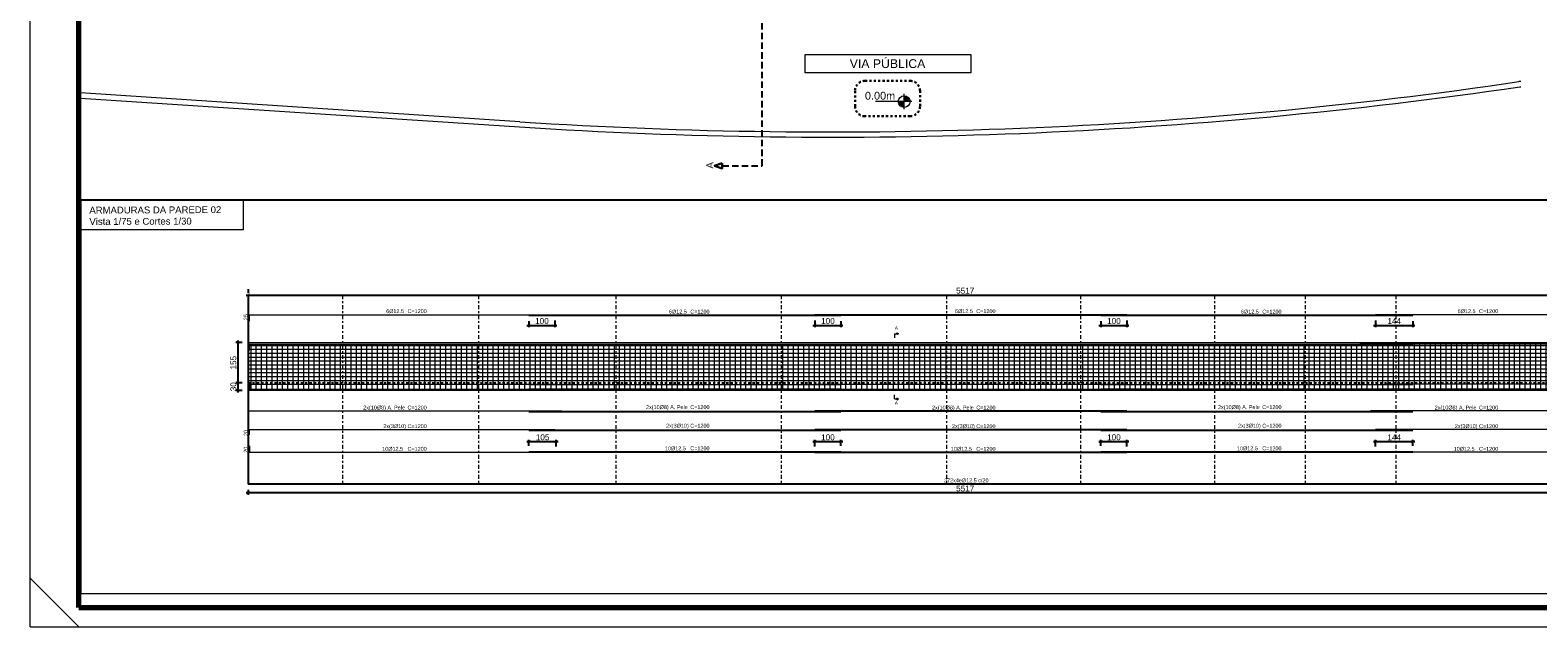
# Model space of a CAD drawing. Header units: millimetres. Extents: x 83 to 471, y -739 to 93.
# Tile 108 of 185: x 94 to 171, y -363 to -332. Entities that reach past the tile are written whole.
import ezdxf
from ezdxf.enums import TextEntityAlignment as Align

# ---------------------------------------------------------------- set-up
doc = ezdxf.new("R2010")
doc.units = ezdxf.units.MM
for name, pattern in [('CYPE_RAYA', [0.225, 0.1125, -0.1125]), ('CYPE_RAYAPUNTO', [0.4125, 0.2025, -0.105, 0, -0.105]), ('TRAZO_INTERIOR_VIGA', [0.375, 0.25, -0.125])]:
    doc.linetypes.add(name, pattern=pattern)
for name, color, linetype, lineweight in [('__MAGNUS.Cota', 30, 'Continuous', 9), ('__MAGNUS.Margem', 7, 'Continuous', 70), ('__MAGNUS.Selo', 7, 'Continuous', 30), ('A-FLOR', 7, 'Continuous', 9), ('ARM_TRANSVERSAL_Ø8', 7, 'Continuous', 9), ('COTA', 7, 'Continuous', 20), ('COTAS', 250, 'Continuous', 5), ('ELE_ARM_TRANS_TXT_EST', 7, 'Continuous', 9), ('ELE_COT_COT_ANCORAGENS', 7, 'Continuous', 9), ('ELE_COT_COT_LIN_APOIOS', 7, 'CYPE_RAYAPUNTO', 9), ('ELE_REF_LINHAS_MARCAS_PLANTA', 7, 'Continuous', 9), ('ELE_REF_MARCAS_PLANTA', 7, 'Continuous', 9), ('OT_SEC_LAJE', 7, 'Continuous', 20), ('PECA_COMPLETA', 7, 'Continuous', 0), ('POR_ARM_LONG_ARM_TEXTOS', 7, 'Continuous', 9), ('POR_ARM_LONG_TXT_COMP', 7, 'Continuous', 9), ('SAP_DIMENSION_Y_ARM', 7, 'Continuous', 0)]:
    doc.layers.add(name, color=color, linetype=linetype, lineweight=lineweight)
doc.layers.add('PGCR_Arq_TEXTO', color=7, linetype='Continuous')
doc.layers.add('RAMPA', color=253, linetype='Continuous')
doc.styles.add('Arial', font='arial.ttf')
doc.styles.add('Arial Narrow', font='ARIALN.TTF')
doc.dimstyles.new('Copy of UM_75.000000', dxfattribs={"dimtxt": 0.3, "dimasz": 0.15, "dimexe": 0.1, "dimexo": 0.3, "dimgap": 0.07, "dimtad": 1, "dimdec": 0, "dimlfac": 75, "dimzin": 0, "dimdsep": 46, "dimtxsty": 'Arial', "dimblk": 'DOT', "dimcen": 0.09, "dimdle": 0.1, "dimclrd": 30, "dimclre": 30, "dimclrt": 7, "dimadec": 1, "dimazin": 2, "dimtfac": 1, "dimtdec": 0, "dimtofl": 0, "dimtmove": 0, "dimatfit": 3, "dimldrblk": 'DOT', "dimfxl": 1, "dimtolj": 1, "dimarcsym": 0})

# ---------------------------------------------------------------- blocks, each defined once
blk = doc.blocks.new('*U1863')
at = {"layer": '__MAGNUS.Margem', "lineweight": 9}
for p, q in [((-1005.92, -12.28), (-1005.92, 828.72)), ((-1005.92, 12.72), (-980.92, -12.28)), ((-1005.92, -12.28), (183.08, -12.28))]:
    blk.add_line(p, q, dxfattribs=at)
at = {"layer": '__MAGNUS.Margem', "linetype": 'Continuous'}
for q in [(-980.92, 818.72), (173.08, -2.28)]:
    blk.add_line((-980.92, -2.28), q, dxfattribs=at)
at = {"layer": '__MAGNUS.Selo', "style": 'Arial Narrow', "width": 1}
for tag, height, p in [('PROPRIETÁRIO', 3.4, (17.21, 48.91)), ('EDIFICAÇÃORESIDENCIAL', 3.4, (17.21, 40.61)), ('ESTRUTURAL', 3.4, (17.8, 20.69)), ('ANTEPROJETO', 2.43, (111.69, 13.5)), ('INDICADA', 2.43, (111.53, 8)), ('ARQ01/01', 5.5, (139.44, 9.5))]:
    blk.add_attdef(tag, text='', height=height, dxfattribs=at).set_placement(p, align=Align.MIDDLE_LEFT)
at = {"layer": '__MAGNUS.Selo', "lineweight": 30, "flags": 104}
for tag, p in [('ENDEREÇODAOBRA', (17.21, 33.54)), ('ENDEREÇODAOBRA', (17.21, 27.87)), ('TÍTULO', (17.21, 10.8))]:
    blk.add_attdef(tag, text='', height=3.4, dxfattribs=at).set_placement(p, align=Align.MIDDLE_LEFT)
blk = doc.blocks.new('ililil')
at = {"layer": 'COTA', "linetype": 'ByBlock'}
h = blk.add_hatch(color=1, dxfattribs=at)
h.dxf.hatch_style = 1
h.paths.add_polyline_path([(0.1125, 0), (0, 0), (0, -0.1125, 0.414213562), (0.1125, 0)])
h.paths.add_polyline_path([(0, 0), (0, 0.1125, 0.414213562), (-0.1125, 0), (0, 0)])
at = {"layer": 'COTA', "color": 1}
for p, q in [((0.14625, 0), (-0.14625, 0)), ((0, 0.14625), (0, -0.551175))]:
    blk.add_line(p, q, dxfattribs=at)
at = {"layer": 'COTA', "color": 1, "linetype": 'ByBlock'}
blk.add_circle((0, 0), 0.1125, dxfattribs=at)
blk = doc.blocks.new('_ARCHTICK')
at = {"color": 0, "linetype": 'ByBlock', "const_width": 0.15}
blk.add_lwpolyline([(-0.5, -0.5), (0.5, 0.5)], dxfattribs=at)
blk = doc.blocks.new('*D2546')
at = {"layer": 'COTAS', "lineweight": -2}
for p, q in [((105.112, -345.606), (178.867, -345.606)), ((105.212, -345.306), (105.212, -345.506)), ((178.767, -345.306), (178.767, -345.506))]:
    blk.add_line(p, q, dxfattribs=at)
at = {"layer": 'Defpoints', "color": 0}
for p in [(105.212, -345.606), (178.767, -345.606), (178.767, -345.606)]:
    blk.add_point(p, dxfattribs=at)
at = {"layer": 'COTAS', "linetype": 'ByBlock', "lineweight": -2, "xscale": 0.15, "yscale": 0.15, "zscale": 0.15, "rotation": 180}
blk.add_blockref('_ARCHTICK', (105.212, -345.606), dxfattribs=at)
at = {"layer": 'COTAS', "linetype": 'ByBlock', "lineweight": -2, "xscale": 0.15, "yscale": 0.15, "zscale": 0.15}
blk.add_blockref('_ARCHTICK', (178.767, -345.606), dxfattribs=at)
at = {"layer": 'COTAS', "color": 7, "insert": (141.989, -345.383), "char_height": 0.3, "attachment_point": 5, "style": 'Arial'}
blk.add_mtext('\\A1;5517', dxfattribs=at)
blk = doc.blocks.new('_DOT')
at = {"layer": '__MAGNUS.Cota', "linetype": 'ByBlock'}
blk.add_line((-0.5, 0), (-1, 0), dxfattribs=at)
at = {"layer": '__MAGNUS.Cota', "linetype": 'ByBlock', "const_width": 0.5}
blk.add_lwpolyline([(-0.25, 0, 1), (0.25, 0, 1)], format="xyb", close=True, dxfattribs=at)
blk = doc.blocks.new('DOT')
at = {"color": 0, "linetype": 'ByBlock'}
blk.add_line((-0.5, 0), (-1, 0), dxfattribs=at)
at = {"color": 0, "linetype": 'ByBlock', "const_width": 0.5}
blk.add_lwpolyline([(-0.25, 0, 1), (0.25, 0, 1)], format="xyb", close=True, dxfattribs=at)
blk = doc.blocks.new('*D2547')
at = {"layer": 'COTAS', "lineweight": -2}
for p, q in [((104.912, -348.041), (104.581, -348.041)), ((104.681, -347.941), (104.681, -350.208)), ((104.912, -350.108), (104.581, -350.108))]:
    blk.add_line(p, q, dxfattribs=at)
at = {"layer": 'Defpoints', "color": 0}
for p in [(105.212, -348.041), (104.681, -350.108), (105.212, -350.108)]:
    blk.add_point(p, dxfattribs=at)
at = {"layer": 'COTAS', "linetype": 'ByBlock', "lineweight": -2, "xscale": 0.15, "yscale": 0.15, "zscale": 0.15}
for p, rotation in [((104.681, -348.041), 90), ((104.681, -350.108), 270)]:
    blk.add_blockref('_ARCHTICK', p, dxfattribs=dict(at, rotation=rotation))
at = {"layer": 'COTAS', "color": 7, "insert": (104.458, -349.074), "char_height": 0.3, "attachment_point": 5, "rotation": 90, "style": 'Arial'}
blk.add_mtext('\\A1;155', dxfattribs=at)
blk = doc.blocks.new('*D2548')
at = {"layer": 'COTAS', "lineweight": -2}
for p, q in [((104.912, -350.108), (104.581, -350.108)), ((104.681, -350.008), (104.681, -350.608)), ((104.912, -350.508), (104.581, -350.508))]:
    blk.add_line(p, q, dxfattribs=at)
at = {"layer": 'Defpoints', "color": 0}
for p in [(105.212, -350.108), (104.681, -350.508), (105.212, -350.508)]:
    blk.add_point(p, dxfattribs=at)
at = {"layer": 'COTAS', "linetype": 'ByBlock', "lineweight": -2, "xscale": 0.15, "yscale": 0.15, "zscale": 0.15}
for p, rotation in [((104.681, -350.108), 90), ((104.681, -350.508), 270)]:
    blk.add_blockref('_ARCHTICK', p, dxfattribs=dict(at, rotation=rotation))
at = {"layer": 'COTAS', "color": 7, "insert": (104.458, -350.308), "char_height": 0.3, "attachment_point": 5, "rotation": 90, "style": 'Arial'}
blk.add_mtext('\\A1;30', dxfattribs=at)
blk = doc.blocks.new('*D2570')
at = {"layer": 'COTAS', "lineweight": -2}
for p, q in [((119.516, -347.159), (121.049, -347.159)), ((119.616, -346.942), (119.616, -347.259)), ((120.949, -346.918), (120.949, -347.259))]:
    blk.add_line(p, q, dxfattribs=at)
at = {"layer": 'Defpoints', "color": 0}
for p in [(119.616, -346.642), (120.949, -346.618), (120.949, -347.159)]:
    blk.add_point(p, dxfattribs=at)
at = {"layer": 'COTAS', "linetype": 'ByBlock', "lineweight": -2, "xscale": 0.15, "yscale": 0.15, "zscale": 0.15, "rotation": 180}
blk.add_blockref('_ARCHTICK', (119.616, -347.159), dxfattribs=at)
at = {"layer": 'COTAS', "linetype": 'ByBlock', "lineweight": -2, "xscale": 0.15, "yscale": 0.15, "zscale": 0.15}
blk.add_blockref('_ARCHTICK', (120.949, -347.159), dxfattribs=at)
at = {"layer": 'COTAS', "color": 7, "insert": (120.282, -346.936), "char_height": 0.3, "attachment_point": 5, "style": 'Arial'}
blk.add_mtext('\\A1;100', dxfattribs=at)
blk = doc.blocks.new('*D2571')
at = {"layer": 'COTAS', "lineweight": -2}
for p, q in [((134.182, -347.159), (135.716, -347.159)), ((134.282, -346.918), (134.282, -347.259)), ((135.616, -346.942), (135.616, -347.259))]:
    blk.add_line(p, q, dxfattribs=at)
at = {"layer": 'Defpoints', "color": 0}
for p in [(134.282, -346.618), (135.616, -346.642), (135.616, -347.159)]:
    blk.add_point(p, dxfattribs=at)
at = {"layer": 'COTAS', "linetype": 'ByBlock', "lineweight": -2, "xscale": 0.15, "yscale": 0.15, "zscale": 0.15, "rotation": 180}
blk.add_blockref('_ARCHTICK', (134.282, -347.159), dxfattribs=at)
at = {"layer": 'COTAS', "linetype": 'ByBlock', "lineweight": -2, "xscale": 0.15, "yscale": 0.15, "zscale": 0.15}
blk.add_blockref('_ARCHTICK', (135.616, -347.159), dxfattribs=at)
at = {"layer": 'COTAS', "color": 7, "insert": (134.949, -346.936), "char_height": 0.3, "attachment_point": 5, "style": 'Arial'}
blk.add_mtext('\\A1;100', dxfattribs=at)
blk = doc.blocks.new('*D2572')
at = {"layer": 'COTAS', "lineweight": -2}
for p, q in [((148.849, -347.159), (150.382, -347.159)), ((148.949, -346.942), (148.949, -347.259)), ((150.282, -346.918), (150.282, -347.259))]:
    blk.add_line(p, q, dxfattribs=at)
at = {"layer": 'Defpoints', "color": 0}
for p in [(148.949, -346.642), (150.282, -346.618), (150.282, -347.159)]:
    blk.add_point(p, dxfattribs=at)
at = {"layer": 'COTAS', "linetype": 'ByBlock', "lineweight": -2, "xscale": 0.15, "yscale": 0.15, "zscale": 0.15, "rotation": 180}
blk.add_blockref('_ARCHTICK', (148.949, -347.159), dxfattribs=at)
at = {"layer": 'COTAS', "linetype": 'ByBlock', "lineweight": -2, "xscale": 0.15, "yscale": 0.15, "zscale": 0.15}
blk.add_blockref('_ARCHTICK', (150.282, -347.159), dxfattribs=at)
at = {"layer": 'COTAS', "color": 7, "insert": (149.616, -346.936), "char_height": 0.3, "attachment_point": 5, "style": 'Arial'}
blk.add_mtext('\\A1;100', dxfattribs=at)
blk = doc.blocks.new('*D2573')
at = {"layer": 'COTAS', "lineweight": -2}
for p, q in [((162.935, -347.159), (165.049, -347.159)), ((163.035, -346.918), (163.035, -347.259)), ((164.949, -346.942), (164.949, -347.259))]:
    blk.add_line(p, q, dxfattribs=at)
at = {"layer": 'Defpoints', "color": 0}
for p in [(163.035, -346.618), (164.949, -346.642), (164.949, -347.159)]:
    blk.add_point(p, dxfattribs=at)
at = {"layer": 'COTAS', "linetype": 'ByBlock', "lineweight": -2, "xscale": 0.15, "yscale": 0.15, "zscale": 0.15, "rotation": 180}
blk.add_blockref('_ARCHTICK', (163.035, -347.159), dxfattribs=at)
at = {"layer": 'COTAS', "linetype": 'ByBlock', "lineweight": -2, "xscale": 0.15, "yscale": 0.15, "zscale": 0.15}
blk.add_blockref('_ARCHTICK', (164.949, -347.159), dxfattribs=at)
at = {"layer": 'COTAS', "color": 7, "insert": (163.992, -346.939), "char_height": 0.3, "attachment_point": 5, "style": 'Arial'}
blk.add_mtext('\\A1;144', dxfattribs=at)
blk = doc.blocks.new('*D2574')
at = {"layer": 'COTAS', "lineweight": -2}
for p, q in [((119.516, -353.122), (121.121, -353.122)), ((119.616, -353.339), (119.616, -353.022)), ((121.021, -353.363), (121.021, -353.022))]:
    blk.add_line(p, q, dxfattribs=at)
at = {"layer": 'Defpoints', "color": 0}
for p in [(121.021, -353.122), (119.616, -353.639), (121.021, -353.663)]:
    blk.add_point(p, dxfattribs=at)
at = {"layer": 'COTAS', "linetype": 'ByBlock', "lineweight": -2, "xscale": 0.15, "yscale": 0.15, "zscale": 0.15, "rotation": 180}
blk.add_blockref('_ARCHTICK', (119.616, -353.122), dxfattribs=at)
at = {"layer": 'COTAS', "linetype": 'ByBlock', "lineweight": -2, "xscale": 0.15, "yscale": 0.15, "zscale": 0.15}
blk.add_blockref('_ARCHTICK', (121.021, -353.122), dxfattribs=at)
at = {"layer": 'COTAS', "color": 7, "insert": (120.318, -352.899), "char_height": 0.3, "attachment_point": 5, "style": 'Arial'}
blk.add_mtext('\\A1;105', dxfattribs=at)
blk = doc.blocks.new('*D2575')
at = {"layer": 'COTAS', "lineweight": -2}
for p, q in [((134.182, -353.122), (135.716, -353.122)), ((134.282, -353.363), (134.282, -353.022)), ((135.616, -353.339), (135.616, -353.022))]:
    blk.add_line(p, q, dxfattribs=at)
at = {"layer": 'Defpoints', "color": 0}
for p in [(135.616, -353.122), (134.282, -353.663), (135.616, -353.639)]:
    blk.add_point(p, dxfattribs=at)
at = {"layer": 'COTAS', "linetype": 'ByBlock', "lineweight": -2, "xscale": 0.15, "yscale": 0.15, "zscale": 0.15, "rotation": 180}
blk.add_blockref('_ARCHTICK', (134.282, -353.122), dxfattribs=at)
at = {"layer": 'COTAS', "linetype": 'ByBlock', "lineweight": -2, "xscale": 0.15, "yscale": 0.15, "zscale": 0.15}
blk.add_blockref('_ARCHTICK', (135.616, -353.122), dxfattribs=at)
at = {"layer": 'COTAS', "color": 7, "insert": (134.949, -352.899), "char_height": 0.3, "attachment_point": 5, "style": 'Arial'}
blk.add_mtext('\\A1;100', dxfattribs=at)
blk = doc.blocks.new('*D2576')
at = {"layer": 'COTAS', "lineweight": -2}
for p, q in [((148.849, -353.122), (150.382, -353.122)), ((148.949, -353.339), (148.949, -353.022)), ((150.282, -353.363), (150.282, -353.022))]:
    blk.add_line(p, q, dxfattribs=at)
at = {"layer": 'Defpoints', "color": 0}
for p in [(150.282, -353.122), (148.949, -353.639), (150.282, -353.663)]:
    blk.add_point(p, dxfattribs=at)
at = {"layer": 'COTAS', "linetype": 'ByBlock', "lineweight": -2, "xscale": 0.15, "yscale": 0.15, "zscale": 0.15, "rotation": 180}
blk.add_blockref('_ARCHTICK', (148.949, -353.122), dxfattribs=at)
at = {"layer": 'COTAS', "linetype": 'ByBlock', "lineweight": -2, "xscale": 0.15, "yscale": 0.15, "zscale": 0.15}
blk.add_blockref('_ARCHTICK', (150.282, -353.122), dxfattribs=at)
at = {"layer": 'COTAS', "color": 7, "insert": (149.616, -352.899), "char_height": 0.3, "attachment_point": 5, "style": 'Arial'}
blk.add_mtext('\\A1;100', dxfattribs=at)
blk = doc.blocks.new('*D2577')
at = {"layer": 'COTAS', "lineweight": -2}
for p, q in [((162.931, -353.122), (165.049, -353.122)), ((163.031, -353.363), (163.031, -353.022)), ((164.949, -353.339), (164.949, -353.022))]:
    blk.add_line(p, q, dxfattribs=at)
at = {"layer": 'Defpoints', "color": 0}
for p in [(164.949, -353.122), (163.031, -353.663), (164.949, -353.639)]:
    blk.add_point(p, dxfattribs=at)
at = {"layer": 'COTAS', "linetype": 'ByBlock', "lineweight": -2, "xscale": 0.15, "yscale": 0.15, "zscale": 0.15, "rotation": 180}
blk.add_blockref('_ARCHTICK', (163.031, -353.122), dxfattribs=at)
at = {"layer": 'COTAS', "linetype": 'ByBlock', "lineweight": -2, "xscale": 0.15, "yscale": 0.15, "zscale": 0.15}
blk.add_blockref('_ARCHTICK', (164.949, -353.122), dxfattribs=at)
at = {"layer": 'COTAS', "color": 7, "insert": (163.99, -352.901), "char_height": 0.3, "attachment_point": 5, "style": 'Arial'}
blk.add_mtext('\\A1;144', dxfattribs=at)
blk = doc.blocks.new('*D2578')
at = {"layer": 'COTAS', "lineweight": -2}
for p, q in [((105.212, -355.594), (105.212, -355.848)), ((178.767, -355.594), (178.767, -355.848)), ((178.867, -355.748), (105.112, -355.748))]:
    blk.add_line(p, q, dxfattribs=at)
at = {"layer": 'Defpoints', "color": 0}
for p in [(105.212, -355.294), (178.767, -355.294), (105.212, -355.748)]:
    blk.add_point(p, dxfattribs=at)
at = {"layer": 'COTAS', "linetype": 'ByBlock', "lineweight": -2, "xscale": 0.15, "yscale": 0.15, "zscale": 0.15, "rotation": 180}
blk.add_blockref('_ARCHTICK', (105.212, -355.748), dxfattribs=at)
at = {"layer": 'COTAS', "linetype": 'ByBlock', "lineweight": -2, "xscale": 0.15, "yscale": 0.15, "zscale": 0.15}
blk.add_blockref('_ARCHTICK', (178.767, -355.748), dxfattribs=at)
at = {"layer": 'COTAS', "color": 7, "insert": (141.989, -355.525), "char_height": 0.3, "attachment_point": 5, "style": 'Arial'}
blk.add_mtext('\\A1;5517', dxfattribs=at)
blk = doc.blocks.new('G$C64FE85D2')
at = {"layer": 'OT_SEC_LAJE', "lineweight": 30}
for points in [[(-6.356, 3.966), (-6.356, 3.766), (-6.656, 3.866), (-6.356, 3.966)], [(-6.645, -37.849), (-6.645, -38.049), (-6.945, -37.949), (-6.645, -37.849)]]:
    blk.add_lwpolyline(points, close=True, dxfattribs=at)
at = {"layer": 'RAMPA', "linetype": 'TRAZO_INTERIOR_VIGA'}
blk.add_lwpolyline([(-6.645, -37.949), (-5.106, -37.949), (-5.106, -17.767), (-1.619, -17.767), (-1.619, -3.88), (-5.106, -3.88), (-5.106, 3.866), (-6.356, 3.866)], dxfattribs=at)
at = {"layer": 'OT_SEC_LAJE', "lineweight": 30, "style": 'Arial', "text_generation_flag": 2}
for p in [(-6.703, 4.007), (-6.993, -37.807)]:
    blk.add_text('A', height=0.267, rotation=90, dxfattribs=at).set_placement(p)
blk = doc.blocks.new('*U2471')
at = {"layer": 'ARM_TRANSVERSAL_Ø8'}
blk.add_line((0, 1.166), (0, -1.166), dxfattribs=at)
blk = doc.blocks.new('*U2470')
at = {"layer": 'COTAS', "color": 0, "linetype": 'ByBlock', "lineweight": -2, "transparency": 16777216}
for p in [(0, 0), (0.27, 0), (0.54, 0), (0.81, 0), (1.08, 0), (1.35, 0), (1.62, 0), (1.89, 0), (2.16, 0), (2.43, 0), (2.7, 0), (2.97, 0), (3.24, 0), (3.51, 0), (3.78, 0), (4.05, 0), (4.32, 0), (4.59, 0), (4.86, 0), (5.13, 0), (5.4, 0), (5.67, 0), (5.94, 0), (6.21, 0), (6.48, 0), (6.75, 0), (7.02, 0), (7.29, 0), (7.56, 0), (7.83, 0), (8.1, 0), (8.37, 0), (8.64, 0), (8.91, 0), (9.18, 0), (9.45, 0), (9.72, 0), (9.99, 0), (10.26, 0), (10.53, 0), (10.8, 0), (11.07, 0), (11.34, 0), (11.61, 0), (11.88, 0), (12.15, 0), (12.42, 0), (12.69, 0), (12.96, 0), (13.23, 0), (13.5, 0), (13.77, 0), (14.04, 0), (14.31, 0), (14.58, 0), (14.85, 0), (15.12, 0), (15.39, 0), (15.66, 0), (15.93, 0), (16.2, 0), (16.47, 0), (16.74, 0), (17.01, 0), (17.28, 0), (17.55, 0), (17.82, 0), (18.09, 0), (18.36, 0), (18.63, 0), (18.9, 0), (19.17, 0), (19.44, 0), (19.71, 0), (19.98, 0), (20.25, 0), (20.52, 0), (20.79, 0), (21.06, 0), (21.33, 0), (21.6, 0), (21.87, 0), (22.14, 0), (22.41, 0), (22.68, 0), (22.95, 0), (23.22, 0), (23.49, 0), (23.76, 0), (24.03, 0), (24.3, 0), (24.57, 0), (24.84, 0), (25.11, 0), (25.38, 0), (25.65, 0), (25.92, 0), (26.19, 0), (26.46, 0), (26.73, 0), (27, 0), (27.27, 0), (27.54, 0), (27.81, 0), (28.08, 0), (28.35, 0), (28.62, 0), (28.89, 0), (29.16, 0), (29.43, 0), (29.7, 0), (29.97, 0), (30.24, 0), (30.51, 0), (30.78, 0), (31.05, 0), (31.32, 0), (31.59, 0), (31.86, 0), (32.13, 0), (32.4, 0), (32.67, 0), (32.94, 0), (33.21, 0), (33.48, 0), (33.75, 0), (34.02, 0), (34.29, 0), (34.56, 0), (34.83, 0), (35.1, 0), (35.37, 0), (35.64, 0), (35.91, 0), (36.18, 0), (36.45, 0), (36.72, 0), (36.99, 0), (37.26, 0), (37.53, 0), (37.8, 0), (38.07, 0), (38.34, 0), (38.61, 0), (38.88, 0), (39.15, 0), (39.42, 0), (39.69, 0), (39.96, 0), (40.23, 0), (40.5, 0), (40.77, 0), (41.04, 0), (41.31, 0), (41.58, 0), (41.85, 0), (42.12, 0), (42.39, 0), (42.66, 0), (42.93, 0), (43.2, 0), (43.47, 0), (43.74, 0), (44.01, 0), (44.28, 0), (44.55, 0), (44.82, 0), (45.09, 0), (45.36, 0), (45.63, 0), (45.9, 0), (46.17, 0), (46.44, 0), (46.71, 0), (46.98, 0), (47.25, 0), (47.52, 0), (47.79, 0), (48.06, 0), (48.33, 0), (48.6, 0), (48.87, 0), (49.14, 0), (49.41, 0), (49.68, 0), (49.95, 0), (50.22, 0), (50.49, 0), (50.76, 0), (51.03, 0), (51.3, 0), (51.57, 0), (51.84, 0), (52.11, 0), (52.38, 0), (52.65, 0), (52.92, 0), (53.19, 0), (53.46, 0), (53.73, 0), (54, 0), (54.27, 0), (54.54, 0), (54.81, 0), (55.08, 0), (55.35, 0), (55.62, 0), (55.89, 0), (56.16, 0), (56.43, 0), (56.7, 0), (56.97, 0), (57.24, 0), (57.51, 0), (57.78, 0), (58.05, 0), (58.32, 0), (58.59, 0), (58.86, 0), (59.13, 0), (59.4, 0), (59.67, 0), (59.94, 0), (60.21, 0), (60.48, 0), (60.75, 0), (61.02, 0), (61.29, 0), (61.56, 0), (61.83, 0), (62.1, 0), (62.37, 0), (62.64, 0), (62.91, 0), (63.18, 0), (63.45, 0), (63.72, 0), (63.99, 0), (64.26, 0), (64.53, 0), (64.8, 0), (65.07, 0), (65.34, 0), (65.61, 0), (65.88, 0), (66.15, 0), (66.42, 0), (66.69, 0), (66.96, 0), (67.23, 0), (67.5, 0), (67.77, 0), (68.04, 0), (68.31, 0), (68.58, 0), (68.85, 0), (69.12, 0), (69.39, 0), (69.66, 0), (69.93, 0), (70.2, 0), (70.47, 0), (70.74, 0), (71.01, 0), (71.28, 0), (71.55, 0), (71.82, 0), (72.09, 0), (72.36, 0), (72.63, 0), (72.9, 0), (73.17, 0)]:
    blk.add_blockref('*U2471', p, dxfattribs=at)

msp = doc.modelspace()

# ---------------------------------------------------------------- hatches: boundary and pattern name
at = {"layer": 'ELE_REF_LINHAS_MARCAS_PLANTA'}
for points in [[(138.48138, -347.63312), (138.48138, -347.55152), (138.56298, -347.59232)], [(138.48138, -350.89099), (138.48138, -350.97259), (138.56298, -350.93179)]]:
    msp.add_hatch(color=256, dxfattribs=at).paths.add_polyline_path(points)

# ---------------------------------------------------------------- linework, layer by layer
for p, q in [((96.62457, -340.72609), (194.51797, -340.72609)), ((96.62457, -340.72609), (96.62457, -360.92284)), ((105.2119, -345.60631), (105.2119, -355.29427)), ((119.6156, -346.64241), (135.6156, -346.64241)), ((134.2823, -346.61826), (150.2823, -346.61826)), ((148.949, -346.64241), (164.949, -346.64241)), ((119.6156, -351.57343), (135.6156, -351.57343)), ((134.2823, -351.54929), (150.2823, -351.54929)), ((148.949, -351.57343), (164.949, -351.57343)), ((119.6156, -352.52575), (135.6156, -352.52575)), ((134.2823, -352.50161), (150.2823, -352.50161)), ((148.949, -352.52575), (164.949, -352.52575)), ((119.6156, -353.63874), (135.6156, -353.63874)), ((134.2823, -353.66288), (150.2823, -353.66288)), ((148.949, -353.63874), (164.949, -353.63874)), ((178.76684, -355.29427), (105.2119, -355.29427))]:
    msp.add_line(p, q)
at = {"linetype": 'CYPE_RAYA'}
msp.add_line((105.2119, -350.10757), (178.76684, -350.10757), dxfattribs=at)
at = {"layer": 'A-FLOR'}
for p, q in [((170.47594, -334.65181), (170.38986, -334.66445)), ((119.14736, -336.71912), (96.62457, -335.23799)), ((96.62457, -335.50524), (119.12987, -336.98523)), ((170.42861, -334.9283), (170.47594, -334.92135)), ((119.14736, -336.71912), (119.14736, -336.71912))]:
    msp.add_line(p, q, dxfattribs=at)
for radius in [242.94548, 243.21216]:
    msp.add_arc((135.08941, -94.29726), radius, 266.2375558, 278.3547637, dxfattribs=at)
at = {"layer": 'ARM_TRANSVERSAL_Ø8'}
for p, q in [((105.2789, -348.18472), (178.69984, -348.18472)), ((105.2789, -348.38472), (178.69984, -348.38472)), ((105.2789, -348.58472), (178.69984, -348.58472)), ((119.6156, -348.13204), (135.6156, -348.13204)), ((134.2823, -348.11692), (150.2823, -348.11692)), ((148.949, -348.13204), (164.949, -348.13204)), ((105.2789, -348.78472), (178.69984, -348.78472)), ((105.2789, -348.98472), (178.69984, -348.98472)), ((105.2789, -349.18472), (178.69984, -349.18472)), ((105.2789, -349.38472), (178.69984, -349.38472)), ((105.2789, -349.58472), (178.69984, -349.58472)), ((105.2789, -349.78472), (178.69984, -349.78472)), ((105.2789, -349.98472), (178.69984, -349.98472)), ((119.6156, -350.19871), (135.6156, -350.19871)), ((134.2823, -350.17457), (150.2823, -350.17457)), ((148.949, -350.19871), (164.949, -350.19871)), ((119.6156, -350.41642), (135.6156, -350.41642)), ((134.2823, -350.42898), (150.2823, -350.42898)), ((148.949, -350.41642), (164.949, -350.41642))]:
    msp.add_line(p, q, dxfattribs=at)
for points in [[(105.2789, -348.45174), (105.2789, -348.12174), (120.9489, -348.12174)], [(178.69984, -348.4481), (178.69984, -348.1181), (162.22537, -348.1181)], [(105.2789, -350.10056), (105.2789, -350.43056), (120.9489, -350.43056)], [(105.2789, -350.44057), (105.2789, -350.17457), (120.9489, -350.17457)], [(178.69984, -350.09806), (178.69984, -350.42806), (163.4974, -350.42806)], [(178.69984, -350.44057), (178.69984, -350.17457), (163.4974, -350.17457)]]:
    msp.add_lwpolyline(points, dxfattribs=at)
at = {"layer": 'ELE_COT_COT_LIN_APOIOS'}
for p, q in [((110.0619, -345.60631), (110.0619, -355.29427)), ((117.0219, -345.60631), (117.0219, -355.29427)), ((124.0719, -345.60631), (124.0719, -355.29427)), ((132.5519, -345.60631), (132.5519, -355.29427)), ((141.0319, -345.60631), (141.0319, -355.29427)), ((147.9019, -345.60631), (147.9019, -355.29427)), ((154.7719, -345.60631), (154.7719, -355.29427)), ((159.4219, -345.60631), (159.4219, -355.29427)), ((164.0719, -345.60631), (164.0719, -355.29427))]:
    msp.add_line(p, q, dxfattribs=at)
at = {"layer": 'ELE_REF_LINHAS_MARCAS_PLANTA'}
for p, q in [((138.35898, -347.59232), (138.35898, -347.79632)), ((138.35898, -347.59232), (138.48138, -347.59232)), ((138.35898, -350.93179), (138.35898, -350.72779)), ((138.35898, -350.93179), (138.48138, -350.93179))]:
    msp.add_line(p, q, dxfattribs=at)
for points in [[(138.48138, -347.63312), (138.48138, -347.55152), (138.56298, -347.59232)], [(138.48138, -350.89099), (138.48138, -350.97259), (138.56298, -350.93179)]]:
    msp.add_lwpolyline(points, close=True, dxfattribs=at)
at = {"layer": 'PECA_COMPLETA'}
for points in [[(194.51797, -360.92284), (96.62457, -360.92284), (96.62457, -279.58266), (194.51797, -279.58266)], [(133.78062, -333.27771), (142.27012, -333.27771), (142.27012, -334.209), (133.78062, -334.209)], [(96.62457, -340.72609), (104.95328, -340.72609), (104.95328, -342.26808), (96.62457, -342.26808)], [(178.76684, -350.50757), (105.2119, -350.50757), (105.2119, -348.0409), (178.76684, -348.0409)]]:
    msp.add_lwpolyline(points, close=True, dxfattribs=at)
at = {"layer": 'PECA_COMPLETA', "linetype": 'CYPE_RAYA', "lineweight": 30}
msp.add_lwpolyline([(136.84944, -334.6204), (139.16307, -334.6204, -0.41421356), (139.67286, -335.13019), (139.67286, -335.93244, -0.41421356), (139.16307, -336.44223), (136.84944, -336.44223, -0.41421356), (136.33966, -335.93244), (136.33966, -335.13019, -0.41421356)], format="xyb", close=True, dxfattribs=at)
at = {"layer": 'PECA_COMPLETA'}
for points in [[(105.2789, -346.94826), (105.2789, -346.61826), (120.9489, -346.61826)], [(178.69984, -346.94826), (178.69984, -346.61826), (163.03483, -346.61826)], [(105.2789, -351.54929), (105.2789, -351.54929), (121.28461, -351.54929)], [(178.69984, -351.54929), (162.77142, -351.54929)], [(105.2789, -352.76761), (105.2789, -352.50161), (120.9489, -352.50161)], [(178.69984, -352.76761), (178.69984, -352.50161), (163.03094, -352.50161)], [(105.2789, -353.33288), (105.2789, -353.66288), (121.02068, -353.66288)], [(178.69984, -353.33288), (178.69984, -353.66288), (163.03094, -353.66288)]]:
    msp.add_lwpolyline(points, dxfattribs=at)

# ---------------------------------------------------------------- block references
at = {"layer": '__MAGNUS.Selo', "color": 7, "true_color": 0xffffff, "xscale": 0.0999999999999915, "yscale": 0.0999999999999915, "zscale": 0.0999999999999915}
msp.add_blockref('*U1863', (194.62889, -361.38966), dxfattribs=at)
at = {"layer": 'COTAS', "xscale": 1.330508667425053, "yscale": 1.330508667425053, "zscale": 1.330508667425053}
msp.add_blockref('G$C64FE85D2', (138.37313, -288.48465), dxfattribs=at)
at = {"layer": 'COTAS', "xscale": 2.666800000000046, "yscale": 2.666800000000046, "zscale": 2.666800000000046, "rotation": 270}
msp.add_blockref('ililil', (138.85845, -335.68597), dxfattribs=at)
at = {"layer": 'COTAS'}
msp.add_blockref('*U2470', (105.34846, -349.27423), dxfattribs=at)

# ---------------------------------------------------------------- texts
at = {"layer": 'COTAS', "lineweight": 9, "style": 'Arial'}
msp.add_text('0.00m', height=0.40002, dxfattribs=at).set_placement((137.62283, -335.58531), align=Align.CENTER)
at = {"layer": 'ELE_ARM_TRANS_TXT_EST', "style": 'Arial'}
msp.add_text('272x4e%%c12.5 c/20', height=0.2, dxfattribs=at).set_placement((140.90369, -355.2076))
at = {"layer": 'ELE_COT_COT_ANCORAGENS', "style": 'Arial'}
for s, p in [('25', (105.19223, -346.89596)), ('20', (105.19223, -352.82968)), ('20', (105.19223, -353.69295))]:
    msp.add_text(s, height=0.2, rotation=90, dxfattribs=at).set_placement(p)
at = {"layer": 'ELE_REF_MARCAS_PLANTA', "style": 'Arial'}
for p in [(138.3781, -347.38066), (138.3781, -351.23012)]:
    msp.add_text('A', height=0.17333, dxfattribs=at).set_placement(p)
at = {"layer": 'PGCR_Arq_TEXTO', "insert": (97.07638, -342.01729), "char_height": 0.35, "width": 18.5220566, "attachment_point": 7, "rotation": 0.229093, "style": 'Arial'}
msp.add_mtext('\\A1;\\pxt14;ARMADURAS DA PAREDE 02\\P\\ptz;Vista 1/75 e Cortes 1/30 ', dxfattribs=at)
at = {"layer": 'POR_ARM_LONG_ARM_TEXTOS', "style": 'Arial'}
for s, p in [('6%%c12.5', (112.29477, -346.5316)), ('6%%c12.5', (126.79647, -346.55574)), ('6%%c12.5', (141.46317, -346.5316)), ('6%%c12.5', (156.12987, -346.55574)), ('6%%c12.5', (167.24407, -346.5316)), ('2x(10%%c8) A. Pele', (111.11661, -351.4759)), ('2x(10%%c8) A. Pele', (125.61831, -351.45176)), ('2x(10%%c8) A. Pele', (140.28501, -351.4759)), ('2x(10%%c8) A. Pele', (154.95171, -351.45176)), ('2x(10%%c8) A. Pele', (166.06592, -351.4759)), ('2x(3%%c10)', (112.14846, -352.42822)), ('2x(3%%c10)', (126.65016, -352.40408)), ('2x(3%%c10)', (141.31686, -352.42822)), ('2x(3%%c10)', (155.98356, -352.40408)), ('2x(3%%c10)', (167.09776, -352.42822)), ('10%%c12.5', (112.09047, -353.58949)), ('10%%c12.5', (126.59217, -353.56535)), ('10%%c12.5', (141.25887, -353.58949)), ('10%%c12.5', (155.92557, -353.56535)), ('10%%c12.5', (167.03977, -353.58949))]:
    msp.add_text(s, height=0.2, dxfattribs=at).set_placement(p)
at = {"layer": 'POR_ARM_LONG_TXT_COMP', "style": 'Arial'}
for p in [(113.31209, -346.5316), (127.81379, -346.55574), (142.48049, -346.5316), (157.14719, -346.55574), (168.2614, -346.5316), (113.31209, -351.47658), (127.81379, -351.45244), (142.48049, -351.47658), (157.14719, -351.45244), (168.2614, -351.47658), (113.31209, -352.4289), (127.81379, -352.40476), (142.48049, -352.4289), (157.14719, -352.40476), (168.2614, -352.4289), (113.31209, -353.59017), (127.81379, -353.56603), (142.48049, -353.59017), (157.14719, -353.56603), (168.2614, -353.59017)]:
    msp.add_text(' C=1200', height=0.2, dxfattribs=at).set_placement(p)
at = {"layer": 'SAP_DIMENSION_Y_ARM', "lineweight": 9, "insert": (138.00626, -333.74335), "char_height": 0.45, "width": 8.1218261, "attachment_point": 5, "style": 'Arial'}
msp.add_mtext('VIA PÚBLICA', dxfattribs=at)

# ---------------------------------------------------------------- dimensions: what is measured, and where the dimension line sits
at = {"layer": 'COTAS'}
for base, p1, p2, picture, middle in [((178.76684, -345.60631), (105.2119, -345.60631), (178.76684, -345.60631), '*D2546', (141.98937, -345.38313)), ((120.9489, -347.1594), (119.6156, -346.64241), (120.9489, -346.61826), '*D2570', (120.28225, -346.93623)), ((135.6156, -347.1594), (134.2823, -346.61826), (135.6156, -346.64241), '*D2571', (134.94895, -346.93623)), ((150.2823, -347.1594), (148.949, -346.64241), (150.2823, -346.61826), '*D2572', (149.61565, -346.93623)), ((164.949, -347.1594), (163.03483, -346.61826), (164.949, -346.64241), '*D2573', (163.99192, -346.93878)), ((121.02068, -353.12174), (119.6156, -353.63874), (121.02068, -353.66288), '*D2574', (120.31814, -352.89857)), ((135.6156, -353.12174), (134.2823, -353.66288), (135.6156, -353.63874), '*D2575', (134.94895, -352.89857)), ((150.2823, -353.12174), (148.949, -353.63874), (150.2823, -353.66288), '*D2576', (149.61565, -352.89857)), ((164.949, -353.12174), (163.03094, -353.66288), (164.949, -353.63874), '*D2577', (163.98997, -352.90113)), ((105.2119, -355.74774), (178.76684, -355.29427), (105.2119, -355.29427), '*D2578', (141.98937, -355.52457))]:
    dim = msp.add_linear_dim(base=base, p1=p1, p2=p2, dimstyle='Copy of UM_75.000000', override={"dimtxsty": 'Arial', "dimblk1": 'ARCHTICK', "dimblk2": 'ARCHTICK', "dimsah": 1, "dimclrd": 256, "dimclre": 256, "dimldrblk": 'DOT'}, dxfattribs=at)
    dim.commit()
    dim.dimension.update_dxf_attribs({"geometry": picture, "text_midpoint": middle})
dim = msp.add_linear_dim(base=(104.68149, -350.10757), p1=(105.2119, -348.0409), p2=(105.2119, -350.10757), angle=90, dimstyle='Copy of UM_75.000000', override={"dimtxsty": 'Arial', "dimblk1": 'ARCHTICK', "dimblk2": 'ARCHTICK', "dimsah": 1, "dimclrd": 256, "dimclre": 256, "dimldrblk": 'DOT'}, dxfattribs=at)
dim.commit()
dim.dimension.update_dxf_attribs({"geometry": '*D2547', "text_midpoint": (104.45832, -349.07423)})
dim = msp.add_linear_dim(base=(104.68149, -350.50757), p1=(105.2119, -350.10757), p2=(105.2119, -350.50757), angle=90, dimstyle='Copy of UM_75.000000', override={"dimtxsty": 'Arial', "dimblk1": 'ARCHTICK', "dimblk2": 'ARCHTICK', "dimsah": 1, "dimclrd": 256, "dimclre": 256, "dimldrblk": 'DOT'}, dxfattribs=at)
dim.commit()
dim.dimension.update_dxf_attribs({"geometry": '*D2548', "text_midpoint": (104.68149, -350.30757), "dimtype": 160})

doc.saveas('drawing.dxf')
